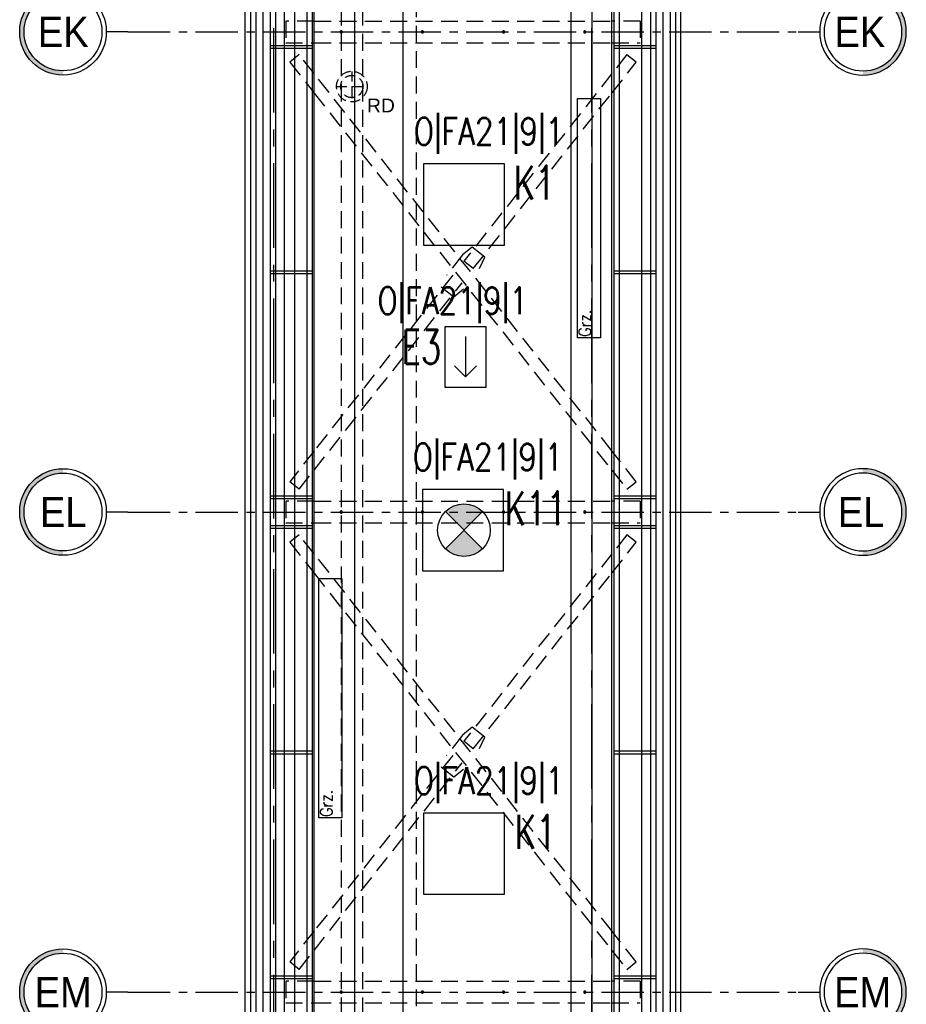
# Model space of a CAD drawing. Extents: x 41755 to 123924, y -112333 to 86187.
# Tile 82 of 256: x 100333 to 100989, y -60321 to -59593. Entities that reach past the tile are written whole.
import ezdxf
from ezdxf.enums import TextEntityAlignment as Align

# ---------------------------------------------------------------- set-up
doc = ezdxf.new("R2010")
doc.units = 0
doc.header["$LTSCALE"] = 50
doc.linetypes.add('CENTER', pattern=[2, 1.25, -0.25, 0.25, -0.25])
doc.linetypes.add('DASHED', pattern=[0.75, 0.5, -0.25])
doc.layers.get('0').update_dxf_attribs({"color": 101, "linetype": 'CONTINUOUS'})
for name, color, linetype in [('Det-metal', 141, 'CONTINUOUS'), ('E-90', 6, 'CONTINUOUS'), ('E35', 6, 'CONTINUOUS'), ('E50', 3, 'CONTINUOUS'), ('Fas-balustrada-widok', 114, 'CONTINUOUS'), ('Ins-co', 2, 'CONTINUOUS'), ('Ins-wod', 4, 'CONTINUOUS'), ('Os-osie', 14, 'CENTER'), ('Os-osie glowne', 1, 'CENTER'), ('Os-osie-opis', 16, 'CONTINUOUS'), ('Pos-widok', 121, 'CONTINUOUS'), ('Sc-systemowe', 150, 'CONTINUOUS'), ('W-idok', 8, 'CONTINUOUS')]:
    doc.layers.add(name, color=color, linetype=linetype)
doc.styles.add('dwg_opis duży', font='ARIAL.TTF', dxfattribs={"width": 0.9})
doc.styles.add('ROMANS', font='romans', dxfattribs={"width": 0.85})
doc.styles.add('TYTUL2', font='ARIAL.TTF')

# ---------------------------------------------------------------- blocks, each defined once
blk = doc.blocks.new('_GFKJGKJ')
at = {"linetype": 'DASHED', "ltscale": 0.3}
for p, q in [((0, 11.25), (0, -11.25)), ((-11.25, 0), (11.25, 0))]:
    blk.add_line(p, q, dxfattribs=at)
for radius in [11.34, 8.25]:
    blk.add_circle((0, 0), radius, dxfattribs=at)
blk = doc.blocks.new('_opis_osi')
blk.add_hatch(color=256).paths.add_polyline_path([(32, -32), (28.8, -32, -1), (-28.8, -32), (-32, -32, 1)])
for radius in [32, 28.8]:
    blk.add_circle((0, -32), radius)
at = {"style": 'dwg_opis duży', "width": 0.9}
blk.add_attdef('AXNAMEV', text='', height=22.4, rotation=90, dxfattribs=at).set_placement((0, -32), align=Align.MIDDLE_CENTER)
blk = doc.blocks.new('kier')
at = {"layer": 'E35', "ltscale": 0.2}
for p, q in [((7.81, 15), (15.93, 23.11)), ((37.6, 15), (7.81, 15)), ((7.81, 15), (15.93, 6.89))]:
    blk.add_line(p, q, dxfattribs=at)
blk.add_lwpolyline([(0, 30), (45, 30), (45, 0), (0, 0)], close=True, dxfattribs=at)

msp = doc.modelspace()

# ---------------------------------------------------------------- hatches: boundary and pattern name
at = {"layer": 'E35'}
h = msp.add_hatch(color=256, dxfattribs=at)
edge = h.paths.add_edge_path()
edge.add_line((100661.684, -59969.964), (100675.43, -59956.218))
edge.add_ellipse((100661.684, -59969.964), major_axis=(13.746, 13.746), ratio=1, start_angle=360, end_angle=450)
edge.add_line((100647.938, -59956.218), (100661.684, -59969.964))
edge = h.paths.add_edge_path()
edge.add_line((100675.43, -59983.71), (100661.684, -59969.964))
edge.add_line((100661.684, -59969.964), (100647.938, -59983.71))
edge.add_ellipse((100661.684, -59969.964), major_axis=(-13.746, 13.746), ratio=1, start_angle=90, end_angle=180)

# ---------------------------------------------------------------- linework, layer by layer
at = {"layer": 'Det-metal', "ltscale": 0.5}
for p, q in [((100512.966, -59426.031), (100512.966, -61197.031)), ((100528.966, -61197.031), (100528.966, -59426.031)), ((100792.966, -59426.031), (100792.966, -61197.031)), ((100808.966, -61197.031), (100808.966, -59426.031))]:
    msp.add_line(p, q, dxfattribs=at)
at = {"layer": 'Det-metal', "linetype": 'DASHED', "ltscale": 0.5}
for p, q in [((100550.966, -59593.531), (100529.966, -59593.531)), ((100529.966, -59593.531), (100529.966, -59609.531)), ((100550.966, -59593.531), (100770.966, -59593.531)), ((100791.966, -59593.531), (100770.966, -59593.531)), ((100791.966, -59593.531), (100791.966, -59609.531)), ((100570.245, -59601.183), (100570.186, -59601.353)), ((100570.341, -59601.032), (100570.245, -59601.183)), ((100570.467, -59600.905), (100570.341, -59601.032)), ((100570.619, -59600.81), (100570.467, -59600.905)), ((100570.788, -59600.751), (100570.619, -59600.81)), ((100570.966, -59600.731), (100570.788, -59600.751)), ((100571.144, -59600.751), (100570.966, -59600.731)), ((100571.313, -59600.81), (100571.144, -59600.751)), ((100571.465, -59600.905), (100571.313, -59600.81)), ((100571.591, -59601.032), (100571.465, -59600.905)), ((100571.687, -59601.183), (100571.591, -59601.032)), ((100571.746, -59601.353), (100571.687, -59601.183)), ((100630.245, -59601.183), (100630.186, -59601.353)), ((100630.341, -59601.032), (100630.245, -59601.183)), ((100630.467, -59600.905), (100630.341, -59601.032)), ((100630.619, -59600.81), (100630.467, -59600.905)), ((100630.788, -59600.751), (100630.619, -59600.81)), ((100630.966, -59600.731), (100630.788, -59600.751)), ((100631.144, -59600.751), (100630.966, -59600.731)), ((100631.313, -59600.81), (100631.144, -59600.751)), ((100631.465, -59600.905), (100631.313, -59600.81)), ((100631.591, -59601.032), (100631.465, -59600.905)), ((100631.687, -59601.183), (100631.591, -59601.032)), ((100631.746, -59601.353), (100631.687, -59601.183)), ((100690.245, -59601.183), (100690.186, -59601.353)), ((100690.341, -59601.032), (100690.245, -59601.183)), ((100690.467, -59600.905), (100690.341, -59601.032)), ((100690.619, -59600.81), (100690.467, -59600.905)), ((100690.788, -59600.751), (100690.619, -59600.81)), ((100690.966, -59600.731), (100690.788, -59600.751)), ((100691.144, -59600.751), (100690.966, -59600.731)), ((100691.313, -59600.81), (100691.144, -59600.751)), ((100691.465, -59600.905), (100691.313, -59600.81)), ((100691.591, -59601.032), (100691.465, -59600.905)), ((100691.687, -59601.183), (100691.591, -59601.032)), ((100691.746, -59601.353), (100691.687, -59601.183)), ((100750.245, -59601.183), (100750.186, -59601.353)), ((100750.341, -59601.032), (100750.245, -59601.183)), ((100750.467, -59600.905), (100750.341, -59601.032)), ((100750.619, -59600.81), (100750.467, -59600.905)), ((100750.788, -59600.751), (100750.619, -59600.81)), ((100750.966, -59600.731), (100750.788, -59600.751)), ((100751.144, -59600.751), (100750.966, -59600.731)), ((100751.313, -59600.81), (100751.144, -59600.751)), ((100751.465, -59600.905), (100751.313, -59600.81)), ((100751.591, -59601.032), (100751.465, -59600.905)), ((100751.687, -59601.183), (100751.591, -59601.032)), ((100751.746, -59601.353), (100751.687, -59601.183)), ((100570.186, -59601.353), (100570.166, -59601.531)), ((100570.166, -59601.531), (100570.186, -59601.709)), ((100570.186, -59601.709), (100570.245, -59601.878)), ((100570.245, -59601.878), (100570.341, -59602.03)), ((100570.341, -59602.03), (100570.467, -59602.156)), ((100570.467, -59602.156), (100570.619, -59602.252)), ((100570.619, -59602.252), (100570.788, -59602.311)), ((100570.788, -59602.311), (100570.966, -59602.331)), ((100570.966, -59602.331), (100571.144, -59602.311)), ((100571.144, -59602.311), (100571.313, -59602.252)), ((100571.313, -59602.252), (100571.465, -59602.156)), ((100571.465, -59602.156), (100571.591, -59602.03)), ((100571.591, -59602.03), (100571.687, -59601.878)), ((100571.687, -59601.878), (100571.746, -59601.709)), ((100571.766, -59601.531), (100571.746, -59601.353)), ((100571.746, -59601.709), (100571.766, -59601.531)), ((100630.186, -59601.353), (100630.166, -59601.531)), ((100630.166, -59601.531), (100630.186, -59601.709)), ((100630.186, -59601.709), (100630.245, -59601.878)), ((100630.245, -59601.878), (100630.341, -59602.03)), ((100630.341, -59602.03), (100630.467, -59602.156)), ((100630.467, -59602.156), (100630.619, -59602.252)), ((100630.619, -59602.252), (100630.788, -59602.311)), ((100630.788, -59602.311), (100630.966, -59602.331)), ((100630.966, -59602.331), (100631.144, -59602.311)), ((100631.144, -59602.311), (100631.313, -59602.252)), ((100631.313, -59602.252), (100631.465, -59602.156)), ((100631.465, -59602.156), (100631.591, -59602.03)), ((100631.591, -59602.03), (100631.687, -59601.878)), ((100631.687, -59601.878), (100631.746, -59601.709)), ((100631.766, -59601.531), (100631.746, -59601.353)), ((100631.746, -59601.709), (100631.766, -59601.531)), ((100690.186, -59601.353), (100690.166, -59601.531)), ((100690.166, -59601.531), (100690.186, -59601.709)), ((100690.186, -59601.709), (100690.245, -59601.878)), ((100690.245, -59601.878), (100690.341, -59602.03)), ((100690.341, -59602.03), (100690.467, -59602.156)), ((100690.467, -59602.156), (100690.619, -59602.252)), ((100690.619, -59602.252), (100690.788, -59602.311)), ((100690.788, -59602.311), (100690.966, -59602.331)), ((100690.966, -59602.331), (100691.144, -59602.311)), ((100691.144, -59602.311), (100691.313, -59602.252)), ((100691.313, -59602.252), (100691.465, -59602.156)), ((100691.465, -59602.156), (100691.591, -59602.03)), ((100691.591, -59602.03), (100691.687, -59601.878)), ((100691.687, -59601.878), (100691.746, -59601.709)), ((100691.766, -59601.531), (100691.746, -59601.353)), ((100691.746, -59601.709), (100691.766, -59601.531)), ((100750.186, -59601.353), (100750.166, -59601.531)), ((100750.166, -59601.531), (100750.186, -59601.709)), ((100750.186, -59601.709), (100750.245, -59601.878)), ((100750.245, -59601.878), (100750.341, -59602.03)), ((100750.341, -59602.03), (100750.467, -59602.156)), ((100750.467, -59602.156), (100750.619, -59602.252)), ((100750.619, -59602.252), (100750.788, -59602.311)), ((100750.788, -59602.311), (100750.966, -59602.331)), ((100750.966, -59602.331), (100751.144, -59602.311)), ((100751.144, -59602.311), (100751.313, -59602.252)), ((100751.313, -59602.252), (100751.465, -59602.156)), ((100751.465, -59602.156), (100751.591, -59602.03)), ((100751.591, -59602.03), (100751.687, -59601.878)), ((100751.687, -59601.878), (100751.746, -59601.709)), ((100751.766, -59601.531), (100751.746, -59601.353)), ((100751.746, -59601.709), (100751.766, -59601.531)), ((100529.966, -59609.531), (100550.966, -59609.531)), ((100550.966, -59609.531), (100770.966, -59609.531)), ((100770.966, -59609.531), (100791.966, -59609.531)), ((100539.888, -59618.343), (100532.907, -59623.848)), ((100550.966, -59632.389), (100539.888, -59618.343)), ((100782.045, -59618.343), (100770.966, -59632.389)), ((100789.025, -59623.848), (100782.132, -59618.412)), ((100532.907, -59623.848), (100550.966, -59646.744)), ((100770.966, -59646.744), (100789.025, -59623.848)), ((100770.966, -59911.317), (100550.966, -59632.389)), ((100770.966, -59632.389), (100661.585, -59771.068)), ((100550.966, -59646.744), (100770.966, -59925.673)), ((100668.565, -59776.573), (100770.966, -59646.744)), ((100667.796, -59760.683), (100660.652, -59766.511)), ((100677.218, -59768.115), (100667.796, -59760.683)), ((100660.652, -59766.511), (100648.718, -59781.642)), ((100673.215, -59776.42), (100677.218, -59768.115)), ((100668.565, -59776.573), (100661.585, -59771.068)), ((100653.367, -59781.488), (100550.966, -59911.317)), ((100550.966, -59925.673), (100660.347, -59786.994)), ((100644.714, -59789.947), (100654.136, -59797.379)), ((100654.136, -59797.379), (100661.28, -59791.551)), ((100550.966, -59911.317), (100532.907, -59934.213)), ((100789.025, -59934.213), (100770.966, -59911.317)), ((100539.887, -59939.719), (100550.966, -59925.673)), ((100770.966, -59925.673), (100782.045, -59939.719)), ((100539.887, -59939.719), (100532.907, -59934.213)), ((100782.045, -59939.719), (100789.025, -59934.213)), ((100550.966, -59948.531), (100529.966, -59948.531)), ((100529.966, -59948.531), (100529.966, -59964.531)), ((100550.966, -59948.531), (100770.966, -59948.531)), ((100791.966, -59948.531), (100770.966, -59948.531)), ((100791.966, -59948.531), (100791.966, -59964.531)), ((100570.186, -59956.353), (100570.166, -59956.531)), ((100570.166, -59956.531), (100570.186, -59956.709)), ((100570.245, -59956.184), (100570.186, -59956.353)), ((100570.186, -59956.709), (100570.245, -59956.878)), ((100570.341, -59956.032), (100570.245, -59956.184)), ((100570.245, -59956.878), (100570.341, -59957.029)), ((100570.467, -59955.905), (100570.341, -59956.032)), ((100570.341, -59957.029), (100570.467, -59957.156)), ((100570.619, -59955.81), (100570.467, -59955.905)), ((100570.467, -59957.156), (100570.619, -59957.252)), ((100570.788, -59955.751), (100570.619, -59955.81)), ((100570.619, -59957.252), (100570.788, -59957.311)), ((100570.966, -59955.731), (100570.788, -59955.751)), ((100570.788, -59957.311), (100570.966, -59957.331)), ((100571.144, -59955.751), (100570.966, -59955.731)), ((100570.966, -59957.331), (100571.144, -59957.311)), ((100571.313, -59955.81), (100571.144, -59955.751)), ((100571.144, -59957.311), (100571.313, -59957.252)), ((100571.465, -59955.905), (100571.313, -59955.81)), ((100571.313, -59957.252), (100571.465, -59957.156)), ((100571.591, -59956.032), (100571.465, -59955.905)), ((100571.465, -59957.156), (100571.591, -59957.029)), ((100571.687, -59956.184), (100571.591, -59956.032)), ((100571.591, -59957.029), (100571.687, -59956.878)), ((100571.746, -59956.353), (100571.687, -59956.184)), ((100571.687, -59956.878), (100571.746, -59956.709)), ((100571.766, -59956.531), (100571.746, -59956.353)), ((100571.746, -59956.709), (100571.766, -59956.531)), ((100630.186, -59956.353), (100630.166, -59956.531)), ((100630.166, -59956.531), (100630.186, -59956.709)), ((100630.245, -59956.184), (100630.186, -59956.353)), ((100630.186, -59956.709), (100630.245, -59956.878)), ((100630.341, -59956.032), (100630.245, -59956.184)), ((100630.245, -59956.878), (100630.341, -59957.029)), ((100630.467, -59955.905), (100630.341, -59956.032)), ((100630.341, -59957.029), (100630.467, -59957.156)), ((100630.619, -59955.81), (100630.467, -59955.905)), ((100630.467, -59957.156), (100630.619, -59957.252)), ((100630.788, -59955.751), (100630.619, -59955.81)), ((100630.619, -59957.252), (100630.788, -59957.311)), ((100630.966, -59955.731), (100630.788, -59955.751)), ((100630.788, -59957.311), (100630.966, -59957.331)), ((100631.144, -59955.751), (100630.966, -59955.731)), ((100630.966, -59957.331), (100631.144, -59957.311)), ((100631.313, -59955.81), (100631.144, -59955.751)), ((100631.144, -59957.311), (100631.313, -59957.252)), ((100631.465, -59955.905), (100631.313, -59955.81)), ((100631.313, -59957.252), (100631.465, -59957.156)), ((100631.591, -59956.032), (100631.465, -59955.905)), ((100631.465, -59957.156), (100631.591, -59957.029)), ((100631.687, -59956.184), (100631.591, -59956.032)), ((100631.591, -59957.029), (100631.687, -59956.878)), ((100631.746, -59956.353), (100631.687, -59956.184)), ((100631.687, -59956.878), (100631.746, -59956.709)), ((100631.766, -59956.531), (100631.746, -59956.353)), ((100631.746, -59956.709), (100631.766, -59956.531)), ((100690.186, -59956.353), (100690.166, -59956.531)), ((100690.166, -59956.531), (100690.186, -59956.709)), ((100690.245, -59956.184), (100690.186, -59956.353)), ((100690.186, -59956.709), (100690.245, -59956.878)), ((100690.341, -59956.032), (100690.245, -59956.184)), ((100690.245, -59956.878), (100690.341, -59957.029)), ((100690.467, -59955.905), (100690.341, -59956.032)), ((100690.341, -59957.029), (100690.467, -59957.156)), ((100690.619, -59955.81), (100690.467, -59955.905)), ((100690.467, -59957.156), (100690.619, -59957.252)), ((100690.788, -59955.751), (100690.619, -59955.81)), ((100690.619, -59957.252), (100690.788, -59957.311)), ((100690.966, -59955.731), (100690.788, -59955.751)), ((100690.788, -59957.311), (100690.966, -59957.331)), ((100691.144, -59955.751), (100690.966, -59955.731)), ((100690.966, -59957.331), (100691.144, -59957.311)), ((100691.313, -59955.81), (100691.144, -59955.751)), ((100691.144, -59957.311), (100691.313, -59957.252)), ((100691.465, -59955.905), (100691.313, -59955.81)), ((100691.313, -59957.252), (100691.465, -59957.156)), ((100691.591, -59956.032), (100691.465, -59955.905)), ((100691.465, -59957.156), (100691.591, -59957.029)), ((100691.687, -59956.184), (100691.591, -59956.032)), ((100691.591, -59957.029), (100691.687, -59956.878)), ((100691.746, -59956.353), (100691.687, -59956.184)), ((100691.687, -59956.878), (100691.746, -59956.709)), ((100691.766, -59956.531), (100691.746, -59956.353)), ((100691.746, -59956.709), (100691.766, -59956.531)), ((100750.186, -59956.353), (100750.166, -59956.531)), ((100750.166, -59956.531), (100750.186, -59956.709)), ((100750.245, -59956.184), (100750.186, -59956.353)), ((100750.186, -59956.709), (100750.245, -59956.878)), ((100750.341, -59956.032), (100750.245, -59956.184)), ((100750.245, -59956.878), (100750.341, -59957.029)), ((100750.467, -59955.905), (100750.341, -59956.032)), ((100750.341, -59957.029), (100750.467, -59957.156)), ((100750.619, -59955.81), (100750.467, -59955.905)), ((100750.467, -59957.156), (100750.619, -59957.252)), ((100750.788, -59955.751), (100750.619, -59955.81)), ((100750.619, -59957.252), (100750.788, -59957.311)), ((100750.966, -59955.731), (100750.788, -59955.751)), ((100750.788, -59957.311), (100750.966, -59957.331)), ((100751.144, -59955.751), (100750.966, -59955.731)), ((100750.966, -59957.331), (100751.144, -59957.311)), ((100751.313, -59955.81), (100751.144, -59955.751)), ((100751.144, -59957.311), (100751.313, -59957.252)), ((100751.465, -59955.905), (100751.313, -59955.81)), ((100751.313, -59957.252), (100751.465, -59957.156)), ((100751.591, -59956.032), (100751.465, -59955.905)), ((100751.465, -59957.156), (100751.591, -59957.029)), ((100751.687, -59956.184), (100751.591, -59956.032)), ((100751.591, -59957.029), (100751.687, -59956.878)), ((100751.746, -59956.353), (100751.687, -59956.184)), ((100751.687, -59956.878), (100751.746, -59956.709)), ((100751.766, -59956.531), (100751.746, -59956.353)), ((100751.746, -59956.709), (100751.766, -59956.531)), ((100529.966, -59964.531), (100550.966, -59964.531)), ((100550.966, -59964.531), (100770.966, -59964.531)), ((100770.966, -59964.531), (100791.966, -59964.531)), ((100539.888, -59973.343), (100532.907, -59978.848)), ((100532.907, -59978.848), (100550.966, -60001.744)), ((100550.966, -59987.389), (100539.888, -59973.343)), ((100782.045, -59973.343), (100770.966, -59987.389)), ((100770.966, -60001.744), (100789.025, -59978.848)), ((100789.025, -59978.848), (100782.132, -59973.412)), ((100770.966, -60266.317), (100550.966, -59987.389)), ((100770.966, -59987.389), (100661.585, -60126.068)), ((100550.966, -60001.744), (100770.966, -60280.673)), ((100668.565, -60131.573), (100770.966, -60001.744)), ((100667.796, -60115.683), (100660.652, -60121.511)), ((100677.218, -60123.114), (100667.796, -60115.683)), ((100660.652, -60121.511), (100648.718, -60136.642)), ((100673.215, -60131.42), (100677.218, -60123.114)), ((100668.565, -60131.573), (100661.585, -60126.068)), ((100653.367, -60136.488), (100550.966, -60266.317)), ((100550.966, -60280.673), (100660.347, -60141.993)), ((100644.714, -60144.947), (100654.136, -60152.378)), ((100654.136, -60152.378), (100661.28, -60146.551)), ((100550.966, -60266.317), (100532.907, -60289.213)), ((100789.025, -60289.213), (100770.966, -60266.317)), ((100539.887, -60294.719), (100550.966, -60280.673)), ((100770.966, -60280.673), (100782.045, -60294.719)), ((100539.887, -60294.719), (100532.907, -60289.213)), ((100782.045, -60294.719), (100789.025, -60289.213)), ((100550.966, -60303.531), (100529.966, -60303.531)), ((100529.966, -60303.531), (100529.966, -60319.531)), ((100550.966, -60303.531), (100770.966, -60303.531)), ((100791.966, -60303.531), (100770.966, -60303.531)), ((100791.966, -60303.531), (100791.966, -60319.531)), ((100570.186, -60311.353), (100570.166, -60311.531)), ((100570.166, -60311.531), (100570.186, -60311.709)), ((100570.245, -60311.184), (100570.186, -60311.353)), ((100570.186, -60311.709), (100570.245, -60311.878)), ((100570.341, -60311.032), (100570.245, -60311.184)), ((100570.245, -60311.878), (100570.341, -60312.029)), ((100570.467, -60310.905), (100570.341, -60311.032)), ((100570.341, -60312.029), (100570.467, -60312.156)), ((100570.619, -60310.81), (100570.467, -60310.905)), ((100570.467, -60312.156), (100570.619, -60312.251)), ((100570.788, -60310.751), (100570.619, -60310.81)), ((100570.619, -60312.251), (100570.788, -60312.311)), ((100570.966, -60310.731), (100570.788, -60310.751)), ((100570.788, -60312.311), (100570.966, -60312.331)), ((100571.144, -60310.751), (100570.966, -60310.731)), ((100570.966, -60312.331), (100571.144, -60312.311)), ((100571.313, -60310.81), (100571.144, -60310.751)), ((100571.144, -60312.311), (100571.313, -60312.251)), ((100571.465, -60310.905), (100571.313, -60310.81)), ((100571.313, -60312.251), (100571.465, -60312.156)), ((100571.591, -60311.032), (100571.465, -60310.905)), ((100571.465, -60312.156), (100571.591, -60312.029)), ((100571.687, -60311.184), (100571.591, -60311.032)), ((100571.591, -60312.029), (100571.687, -60311.878)), ((100571.746, -60311.353), (100571.687, -60311.184)), ((100571.687, -60311.878), (100571.746, -60311.709)), ((100571.766, -60311.531), (100571.746, -60311.353)), ((100571.746, -60311.709), (100571.766, -60311.531)), ((100630.186, -60311.353), (100630.166, -60311.531)), ((100630.166, -60311.531), (100630.186, -60311.709)), ((100630.245, -60311.184), (100630.186, -60311.353)), ((100630.186, -60311.709), (100630.245, -60311.878)), ((100630.341, -60311.032), (100630.245, -60311.184)), ((100630.245, -60311.878), (100630.341, -60312.029)), ((100630.467, -60310.905), (100630.341, -60311.032)), ((100630.341, -60312.029), (100630.467, -60312.156)), ((100630.619, -60310.81), (100630.467, -60310.905)), ((100630.467, -60312.156), (100630.619, -60312.251)), ((100630.788, -60310.751), (100630.619, -60310.81)), ((100630.619, -60312.251), (100630.788, -60312.311)), ((100630.966, -60310.731), (100630.788, -60310.751)), ((100630.788, -60312.311), (100630.966, -60312.331)), ((100631.144, -60310.751), (100630.966, -60310.731)), ((100630.966, -60312.331), (100631.144, -60312.311)), ((100631.313, -60310.81), (100631.144, -60310.751)), ((100631.144, -60312.311), (100631.313, -60312.251)), ((100631.465, -60310.905), (100631.313, -60310.81)), ((100631.313, -60312.251), (100631.465, -60312.156)), ((100631.591, -60311.032), (100631.465, -60310.905)), ((100631.465, -60312.156), (100631.591, -60312.029)), ((100631.687, -60311.184), (100631.591, -60311.032)), ((100631.591, -60312.029), (100631.687, -60311.878)), ((100631.746, -60311.353), (100631.687, -60311.184)), ((100631.687, -60311.878), (100631.746, -60311.709)), ((100631.766, -60311.531), (100631.746, -60311.353)), ((100631.746, -60311.709), (100631.766, -60311.531)), ((100690.186, -60311.353), (100690.166, -60311.531)), ((100690.166, -60311.531), (100690.186, -60311.709)), ((100690.245, -60311.184), (100690.186, -60311.353)), ((100690.186, -60311.709), (100690.245, -60311.878)), ((100690.341, -60311.032), (100690.245, -60311.184)), ((100690.245, -60311.878), (100690.341, -60312.029)), ((100690.467, -60310.905), (100690.341, -60311.032)), ((100690.341, -60312.029), (100690.467, -60312.156)), ((100690.619, -60310.81), (100690.467, -60310.905)), ((100690.467, -60312.156), (100690.619, -60312.251)), ((100690.788, -60310.751), (100690.619, -60310.81)), ((100690.619, -60312.251), (100690.788, -60312.311)), ((100690.966, -60310.731), (100690.788, -60310.751)), ((100690.788, -60312.311), (100690.966, -60312.331)), ((100691.144, -60310.751), (100690.966, -60310.731)), ((100690.966, -60312.331), (100691.144, -60312.311)), ((100691.313, -60310.81), (100691.144, -60310.751)), ((100691.144, -60312.311), (100691.313, -60312.251)), ((100691.465, -60310.905), (100691.313, -60310.81)), ((100691.313, -60312.251), (100691.465, -60312.156)), ((100691.591, -60311.032), (100691.465, -60310.905)), ((100691.465, -60312.156), (100691.591, -60312.029)), ((100691.687, -60311.184), (100691.591, -60311.032)), ((100691.591, -60312.029), (100691.687, -60311.878)), ((100691.746, -60311.353), (100691.687, -60311.184)), ((100691.687, -60311.878), (100691.746, -60311.709)), ((100691.766, -60311.531), (100691.746, -60311.353)), ((100691.746, -60311.709), (100691.766, -60311.531)), ((100750.186, -60311.353), (100750.166, -60311.531)), ((100750.166, -60311.531), (100750.186, -60311.709)), ((100750.245, -60311.184), (100750.186, -60311.353)), ((100750.186, -60311.709), (100750.245, -60311.878)), ((100750.341, -60311.032), (100750.245, -60311.184)), ((100750.245, -60311.878), (100750.341, -60312.029)), ((100750.467, -60310.905), (100750.341, -60311.032)), ((100750.341, -60312.029), (100750.467, -60312.156)), ((100750.619, -60310.81), (100750.467, -60310.905)), ((100750.467, -60312.156), (100750.619, -60312.251)), ((100750.788, -60310.751), (100750.619, -60310.81)), ((100750.619, -60312.251), (100750.788, -60312.311)), ((100750.966, -60310.731), (100750.788, -60310.751)), ((100750.788, -60312.311), (100750.966, -60312.331)), ((100751.144, -60310.751), (100750.966, -60310.731)), ((100750.966, -60312.331), (100751.144, -60312.311)), ((100751.313, -60310.81), (100751.144, -60310.751)), ((100751.144, -60312.311), (100751.313, -60312.251)), ((100751.465, -60310.905), (100751.313, -60310.81)), ((100751.313, -60312.251), (100751.465, -60312.156)), ((100751.591, -60311.032), (100751.465, -60310.905)), ((100751.465, -60312.156), (100751.591, -60312.029)), ((100751.687, -60311.184), (100751.591, -60311.032)), ((100751.591, -60312.029), (100751.687, -60311.878)), ((100751.746, -60311.353), (100751.687, -60311.184)), ((100751.687, -60311.878), (100751.746, -60311.709)), ((100751.766, -60311.531), (100751.746, -60311.353)), ((100751.746, -60311.709), (100751.766, -60311.531)), ((100529.966, -60319.531), (100550.966, -60319.531)), ((100550.966, -60319.531), (100770.966, -60319.531)), ((100770.966, -60319.531), (100791.966, -60319.531))]:
    msp.add_line(p, q, dxfattribs=at)
at = {"layer": 'E35'}
for p, q in [((100647.938, -59956.218), (100675.43, -59983.71)), ((100647.938, -59983.71), (100675.43, -59956.218))]:
    msp.add_line(p, q, dxfattribs=at)
at = {"layer": 'E35', "linetype": 'Continuous', "ltscale": 0.3}
msp.add_line((100648.724, -59982.924), (100674.644, -59957.004), dxfattribs=at)
for points in [[(100631.684, -59759.166), (100691.684, -59759.166), (100691.684, -59699.166), (100631.684, -59699.166)], [(100630.966, -59999.964), (100690.966, -59999.964), (100690.966, -59939.964), (100630.966, -59939.964)], [(100631.684, -60239.166), (100691.684, -60239.166), (100691.684, -60179.166), (100631.684, -60179.166)]]:
    msp.add_lwpolyline(points, close=True, dxfattribs=at)
at = {"layer": 'E35'}
msp.add_circle((100661.684, -59969.964), 19.44, dxfattribs=at)
at = {"layer": 'Fas-balustrada-widok'}
for points in [[(100545.466, -55990.233), (100545.466, -61753.198)], [(100549.466, -55990.233), (100549.466, -61753.198)], [(100772.466, -55990.233), (100772.466, -61753.198)], [(100776.466, -55990.233), (100776.466, -61753.198)], [(100518.466, -56028.233), (100518.466, -61742.715)], [(100522.466, -56028.233), (100522.466, -61742.715)], [(100799.466, -56028.233), (100799.466, -61742.715)], [(100803.466, -56028.233), (100803.466, -61742.715)], [(100518.466, -59611.531), (100549.466, -59611.531)], [(100518.466, -59613.531), (100549.466, -59613.531)], [(100772.466, -59611.531), (100803.466, -59611.531)], [(100772.466, -59613.531), (100803.466, -59613.531)], [(100518.466, -59778.215), (100549.466, -59778.215)], [(100518.466, -59780.215), (100549.466, -59780.215)], [(100772.466, -59778.215), (100803.466, -59778.215)], [(100772.466, -59780.215), (100803.466, -59780.215)], [(100518.466, -59944.531), (100549.466, -59944.531)], [(100518.466, -59946.531), (100549.466, -59946.531)], [(100772.466, -59944.531), (100803.466, -59944.531)], [(100772.466, -59946.531), (100803.466, -59946.531)], [(100518.466, -59966.531), (100549.466, -59966.531)], [(100518.466, -59968.531), (100549.466, -59968.531)], [(100772.466, -59966.531), (100803.466, -59966.531)], [(100772.466, -59968.531), (100803.466, -59968.531)], [(100518.466, -60133.215), (100549.466, -60133.215)], [(100518.466, -60135.215), (100549.466, -60135.215)], [(100772.466, -60133.215), (100803.466, -60133.215)], [(100772.466, -60135.215), (100803.466, -60135.215)], [(100518.466, -60299.531), (100549.466, -60299.531)], [(100772.466, -60299.531), (100803.466, -60299.531)], [(100518.466, -60301.531), (100549.466, -60301.531)], [(100772.466, -60301.531), (100803.466, -60301.531)]]:
    msp.add_lwpolyline(points, dxfattribs=at)
at = {"layer": 'Ins-co'}
msp.add_line((100616.466, -55978.233), (100616.466, -61425.715), dxfattribs=at)
at = {"layer": 'Ins-co', "linetype": 'DASHED', "ltscale": 0.5}
msp.add_line((100626.466, -55978.233), (100626.466, -61425.715), dxfattribs=at)
at = {"layer": 'Ins-co'}
for points in [[(100745.535, -59650.715), (100762.535, -59650.715), (100762.535, -59827.715), (100745.535, -59827.715)], [(100554.535, -60005.715), (100571.535, -60005.715), (100571.535, -60182.715), (100554.535, -60182.715)]]:
    msp.add_lwpolyline(points, close=True, dxfattribs=at)
at = {"layer": 'Ins-wod'}
for points in [[(100499.966, -61740.031), (100499.966, -56001.048)], [(100821.966, -61740.031), (100821.966, -56001.048)]]:
    msp.add_lwpolyline(points, dxfattribs=at)
at = {"layer": 'Ins-wod', "linetype": 'DASHED', "ltscale": 0.5}
for points in [[(100570.825, -56771.715), (100570.825, -61878.031)], [(100586.825, -56771.715), (100586.825, -61862.031)]]:
    msp.add_lwpolyline(points, dxfattribs=at)
at = {"layer": 'Os-osie', "ltscale": 0.5}
for p, q in [((100413.401, -59601.531), (100908.531, -59601.531)), ((100413.401, -59956.531), (100908.531, -59956.531)), ((100413.401, -60311.531), (100908.531, -60311.531))]:
    msp.add_line(p, q, dxfattribs=at)
at = {"layer": 'Os-osie glowne'}
for points in [[(100520.966, -55498.715), (100520.966, -63102.922)], [(100755.966, -55498.715), (100755.966, -61850.182)]]:
    msp.add_lwpolyline(points, dxfattribs=at)
at = {"layer": 'Os-osie-opis'}
for points in [[(100413.401, -59601.531), (100397.401, -59601.531)], [(100908.531, -59601.531), (100924.531, -59601.531)], [(100413.401, -59956.531), (100397.401, -59956.531)], [(100908.531, -59956.531), (100924.531, -59956.531)], [(100413.401, -60311.531), (100397.401, -60311.531)], [(100908.531, -60311.531), (100924.531, -60311.531)]]:
    msp.add_lwpolyline(points, dxfattribs=at)
at = {"layer": 'Pos-widok'}
msp.add_lwpolyline([(100536.373, -61732.856), (100756.373, -61732.856), (100756.373, -58856.355), (100536.373, -58856.355), (100536.373, -61732.856)], dxfattribs=at)
at = {"layer": 'Sc-systemowe'}
for points in [[(100503.966, -58867.157), (100503.966, -61740.031)], [(100507.966, -58867.157), (100507.966, -61740.031)], [(100813.966, -58867.157), (100813.966, -61740.031)], [(100817.966, -58867.157), (100817.966, -61740.031)]]:
    msp.add_lwpolyline(points, dxfattribs=at)
at = {"layer": 'W-idok'}
for points in [[(100550.966, -61740.031), (100550.966, -55988.233)], [(100580.966, -61740.031), (100580.966, -55988.233)], [(100740.966, -61740.031), (100740.966, -55988.233)], [(100770.966, -61740.031), (100770.966, -55988.233)]]:
    msp.add_lwpolyline(points, dxfattribs=at)

# ---------------------------------------------------------------- block references
at = {"layer": 'E50', "rotation": 89.99999999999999}
msp.add_blockref('kier', (100677.902, -59864.413), dxfattribs=at)
at = {"layer": 'Ins-wod'}
msp.add_blockref('_GFKJGKJ', (100578.825, -59641.974), dxfattribs=at)
at = {"layer": 'Os-osie-opis'}
ref = msp.add_blockref('_opis_osi', (100397.401, -59601.531), dxfattribs=dict(at, rotation=270))
ref.add_attrib('AXNAMEV', 'EK', dxfattribs={"layer": '0', "height": 22.4, "style": 'dwg_opis duży', "width": 0.9}).set_placement((100365.566, -59601.531), align=Align.MIDDLE_CENTER)
ref = msp.add_blockref('_opis_osi', (100924.531, -59601.531), dxfattribs=dict(at, xscale=-1, rotation=89.99999999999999))
ref.add_attrib('AXNAMEV', 'EK', dxfattribs={"layer": '0', "height": 22.4, "style": 'dwg_opis duży', "width": 0.9}).set_placement((100954.193, -59601.531), align=Align.MIDDLE_CENTER)
ref = msp.add_blockref('_opis_osi', (100397.401, -59956.531), dxfattribs=dict(at, rotation=270))
ref.add_attrib('AXNAMEV', 'EL', dxfattribs={"layer": '0', "height": 22.4, "style": 'dwg_opis duży', "width": 0.9}).set_placement((100365.566, -59956.531), align=Align.MIDDLE_CENTER)
ref = msp.add_blockref('_opis_osi', (100924.531, -59956.531), dxfattribs=dict(at, xscale=-1, rotation=89.99999999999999))
ref.add_attrib('AXNAMEV', 'EL', dxfattribs={"layer": '0', "height": 22.4, "style": 'dwg_opis duży', "width": 0.9}).set_placement((100955.142, -59956.531), align=Align.MIDDLE_CENTER)
ref = msp.add_blockref('_opis_osi', (100397.401, -60311.531), dxfattribs=dict(at, rotation=270))
ref.add_attrib('AXNAMEV', 'EM', dxfattribs={"layer": '0', "height": 22.4, "style": 'dwg_opis duży', "width": 0.9}).set_placement((100365.566, -60311.531), align=Align.MIDDLE_CENTER)
ref = msp.add_blockref('_opis_osi', (100924.531, -60311.531), dxfattribs=dict(at, xscale=-1, rotation=89.99999999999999))
ref.add_attrib('AXNAMEV', 'EM', dxfattribs={"layer": '0', "height": 22.4, "style": 'dwg_opis duży', "width": 0.9}).set_placement((100956.27, -60311.531), align=Align.MIDDLE_CENTER)

# ---------------------------------------------------------------- texts
at = {"layer": 'E-90', "style": 'ROMANS', "width": 0.8}
for p in [(100680.042, -59676.526), (100653.228, -59801.748), (100679.324, -59917.324), (100680.042, -60156.526)]:
    msp.add_text('O|FA21|9|1', height=20, rotation=360, dxfattribs=at).set_placement(p, align=Align.MIDDLE)
at = {"layer": 'E35', "style": 'ROMANS', "width": 0.7}
for s, p in [('K1', (100713.891, -59713.053)), ('E3', (100630.256, -59834.413)), ('K11', (100714.609, -59953.851)), ('K1', (100714.609, -60193.053))]:
    msp.add_text(s, height=25, dxfattribs=at).set_placement(p, align=Align.MIDDLE)
at = {"layer": 'Ins-co', "char_height": 9, "width": 203.76147, "attachment_point": 3, "rotation": 90, "style": 'ROMANS'}
for insert in [(100746.495, -59806.938), (100555.495, -60161.938)]:
    msp.add_mtext('Grz.', dxfattribs=dict(at, insert=insert))
at = {"layer": 'Ins-wod', "insert": (100590.022, -59650.861), "char_height": 10.2123, "width": 1336.21749, "attachment_point": 1, "style": 'TYTUL2'}
msp.add_mtext('RD', dxfattribs=at)

doc.saveas('drawing.dxf')
